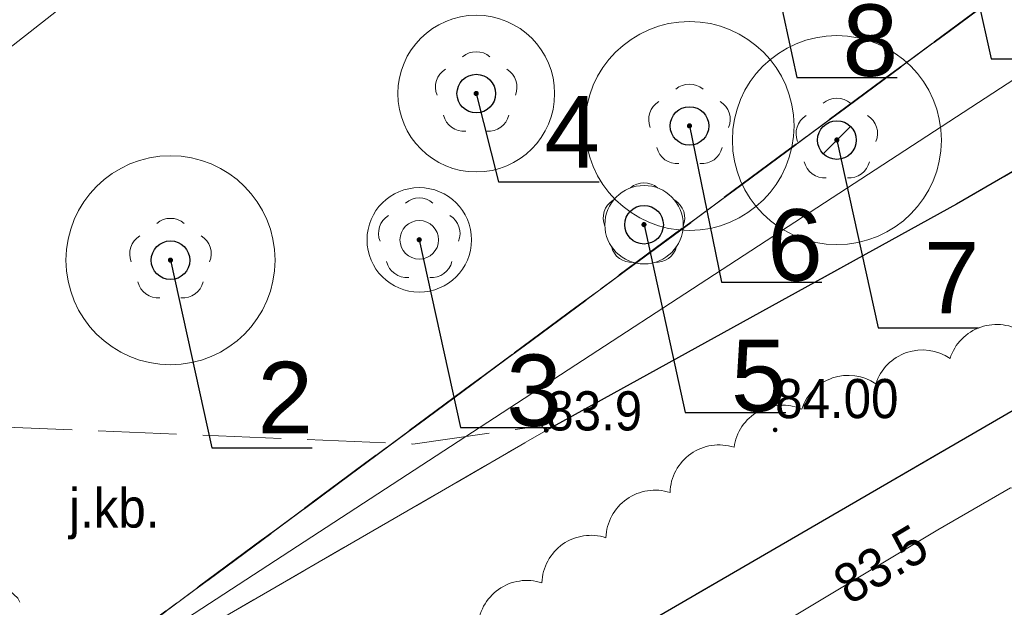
# Model space of a CAD drawing. Header units: metres. Extents: x 6540907 to 6541833, y 5893434 to 5894895.
# Tile 228 of 256: x 6540948 to 6540967, y 5894631 to 5894642. Entities that reach past the tile are written whole.
import ezdxf
from ezdxf import colors
from ezdxf.entities.mleader import LeaderData, LeaderLine
from ezdxf.enums import TextEntityAlignment as Align
from ezdxf.math import Vec2, Vec3

# ---------------------------------------------------------------- set-up
doc = ezdxf.new("R2010")
doc.units = ezdxf.units.M
doc.header["$MEASUREMENT"] = 0
for name, pattern in [('1.5_0.5', [2, 1.5, -0.5]), ('1.5_1.0', [2.5, 1.5, -1]), ('219-500', [0, 0]), ('egkk-500', [2, 1.5, -0.5]), ('egug-500', [1, 0.5, -0.5])]:
    doc.linetypes.add(name, pattern=pattern)
doc.layers.get('0').update_dxf_attribs({"color": 2, "linetype": 'CONTINUOUS', "lineweight": 5})
for name, color, linetype, lineweight in [('216-obręb ewidencyjny', 251, 'CONTINUOUS', 9), ('217-kontur klasyfikacyjny', 251, 'CONTINUOUS', 9), ('218-kontur użytku gruntowego', 251, 'CONTINUOUS', 9), ('219-działka ewidencyjna', 152, 'CONTINUOUS', 18), ('drzewo liściaste', 251, 'CONTINUOUS', 9), ('jezdnia', 251, 'CONTINUOUS', 9), ('jezdnia-Atr17', 251, 'CONTINUOUS', 9), ('krawężnik', 251, 'CONTINUOUS', 9), ('pikieta naturalna', 251, 'CONTINUOUS', 9), ('pikieta naturalna-Atr2', 251, 'CONTINUOUS', 9), ('pikieta sztuczna', 251, 'CONTINUOUS', 9), ('pikieta sztuczna-Atr2', 251, 'CONTINUOUS', 9), ('przewód elektroenergetyczny podziemny', 251, 'CONTINUOUS', 9), ('rzędna-Atr2', 251, 'CONTINUOUS', 9), ('woda stojąca', 251, 'CONTINUOUS', 9), ('z_g_drzewa do usuniecia', 10, 'CONTINUOUS', 20), ('z_i_drzewa_liściste_korony', 66, 'CONTINUOUS', 20), ('z_i_drzewa_opis', 7, 'CONTINUOUS', 25)]:
    doc.layers.add(name, color=color, linetype=linetype, lineweight=lineweight)
doc.layers.add('z_i_masywy_grupy', color=7, linetype='CONTINUOUS', lineweight=13, true_color=0x7f926c)
doc.styles.add('Opisowy', font='arial.ttf')
doc.styles.get("Standard").update_dxf_attribs({"font": 'Arial', "width": 0.75})

# ---------------------------------------------------------------- blocks, each defined once
blk = doc.blocks.new('PW01')
at = {"linetype": 'Continuous', "lineweight": 13}
h = blk.add_hatch(color=0, dxfattribs=at)
edge = h.paths.add_edge_path()
edge.add_arc((0, 0), 0.045, 0, 360)
blk = doc.blocks.new('OP021')
at = {"linetype": 'Continuous', "lineweight": 13}
h = blk.add_hatch(color=0, dxfattribs=at)
edge = h.paths.add_edge_path()
edge.add_arc((0, 0), 0.05, 0, 360)
at = {"color": 0, "linetype": 'Continuous', "lineweight": 13}
for centre, start, end in [((0, 0.4), 49.272, 130.728), ((-0.38, 0.124), 121.308, 202.548), ((0.38, 0.124), 337.452, 58.692), ((-0.235, -0.324), 193.221, 274.871), ((0.235, -0.324), 265.129, 346.779)]:
    blk.add_arc(centre, 0.4, start, end, dxfattribs=at)
blk = doc.blocks.new('_None')
blk = doc.blocks.new('punkt')
h = blk.add_hatch()
h.set_pattern_fill('ANSI32', color=256, scale=0.2)
h.set_pattern_definition([(45, (-4781848.87, -5644337.08), (-1.34703841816, 1.34703841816), []), (45, (-4781847.972, -5644337.08), (-1.34703841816, 1.34703841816), [])])
edge = h.paths.add_edge_path()
edge.add_arc((0, 0), 0.243, 0, 360)
blk.add_circle((0, 0), 0.243)

msp = doc.modelspace()

# ---------------------------------------------------------------- linework, layer by layer
at = {"layer": '216-obręb ewidencyjny', "linetype": '1.5_1.0', "lineweight": 35, "flags": 128}
for points in [[(6540907.06, 5894594.95), (6540917.97, 5894605.67), (6540919.14, 5894606.99), (6540986.55, 5894656.94), (6541000.71, 5894678.68), (6541018.98, 5894706.66), (6541073.42, 5894744), (6541168.23, 5894793.92), (6541196.88, 5894795.5), (6541244.66, 5894772.66), (6541308.83, 5894747.75), (6541372.49, 5894762.8), (6541415.18, 5894750.34), (6541528.91, 5894660.42), (6541669.76, 5894597.96), (6541682.61, 5894575.032)], [(6541682.61, 5894575.032), (6541669.76, 5894597.96), (6541528.91, 5894660.42), (6541415.18, 5894750.34), (6541372.49, 5894762.8), (6541308.83, 5894747.75), (6541244.66, 5894772.66), (6541196.88, 5894795.5), (6541168.23, 5894793.92), (6541073.42, 5894744), (6541018.98, 5894706.66), (6541000.71, 5894678.68), (6540986.55, 5894656.94), (6540919.14, 5894606.99), (6540917.97, 5894605.67), (6540907.06, 5894594.95)]]:
    msp.add_lwpolyline(points, dxfattribs=at)
at = {"layer": '217-kontur klasyfikacyjny', "linetype": 'egkk-500', "lineweight": 18, "flags": 128}
msp.add_lwpolyline([(6540986.55, 5894656.94), (6540919.14, 5894606.99)], dxfattribs=at)
at = {"layer": '218-kontur użytku gruntowego', "linetype": 'egug-500', "lineweight": 18, "flags": 128}
for points in [[(6540986.55, 5894656.94), (6540919.14, 5894606.99)], [(6540919.14, 5894606.99), (6540986.55, 5894656.94)]]:
    msp.add_lwpolyline(points, dxfattribs=at)
at = {"layer": '219-działka ewidencyjna', "linetype": '219-500', "lineweight": 18, "flags": 128}
msp.add_lwpolyline([(6540986.55, 5894656.94), (6540919.14, 5894606.99)], dxfattribs=at)
at = {"layer": 'jezdnia', "linetype": '1.5_0.5', "lineweight": 18, "flags": 128}
for points in [[(6540921.23, 5894605.05), (6540924.81, 5894601.67), (6540929.08, 5894606.19), (6540942.44, 5894620.02), (6540948.83, 5894623.79), (6540957.35, 5894628.76), (6540959.24, 5894629.81), (6540967.4, 5894634.55), (6540969.59, 5894635.85), (6540972.14, 5894637.25), (6540973.93, 5894638.25), (6540977.19, 5894640.14), (6540983.03, 5894644.03), (6540987.16, 5894647.58), (6540988.5, 5894648.92), (6540993.97, 5894654.37), (6540998.31, 5894659.28), (6541001.31, 5894663.47), (6541002.44, 5894665.09), (6541003.89, 5894667.1), (6541005.24, 5894668.32), (6541007.68, 5894669.24), (6541010.72, 5894669.61), (6541014.25, 5894668.97), (6541018.77, 5894667.17), (6541020.68, 5894669.15), (6541015.79, 5894673.86), (6541014.35, 5894676.09), (6541014.44, 5894678.61), (6541015.79, 5894680.18), (6541031.2, 5894689.84), (6541029.11, 5894692.69), (6541014.27, 5894684.26), (6541013.09, 5894684.37), (6541012.73, 5894685.4), (6541014.9, 5894692.15), (6541015.56, 5894693.88), (6541016.28, 5894695.59), (6541018.17, 5894699.07), (6541014.81, 5894700.78), (6541010.45, 5894690.39), (6541005.96, 5894679.21), (6541002.87, 5894672.96), (6540997.93, 5894665.38), (6540994.91, 5894661.36), (6540988.4, 5894654.29), (6540982.23, 5894648.52), (6540975.63, 5894643.9), (6540966.12, 5894638.38), (6540958.27, 5894634.05), (6540948.75, 5894628.54), (6540936.8, 5894621.09), (6540932.82, 5894618.05)], [(6540947.57, 5894634.02), (6540947.64, 5894631.43), (6540947.63, 5894631.32), (6540948.16, 5894630.84), (6540948.63, 5894629.91), (6540948.84, 5894629.09), (6540948.75, 5894628.54), (6540958.27, 5894634.05), (6540958.18, 5894634.14), (6540955.72, 5894633.79), (6540947.56, 5894634.13)]]:
    msp.add_lwpolyline(points, close=True, dxfattribs=at)
at = {"layer": 'krawężnik', "linetype": 'Continuous', "lineweight": 25, "flags": 128}
for points in [[(6541014.81, 5894700.78), (6541010.45, 5894690.39), (6541005.96, 5894679.21), (6541002.87, 5894672.96), (6540997.93, 5894665.38), (6540994.91, 5894661.36), (6540988.4, 5894654.29), (6540982.23, 5894648.52), (6540975.63, 5894643.9), (6540966.12, 5894638.38), (6540958.27, 5894634.05)], [(6540924.81, 5894601.67), (6540929.08, 5894606.19), (6540942.44, 5894620.02), (6540948.83, 5894623.79), (6540957.35, 5894628.76), (6540959.24, 5894629.81), (6540967.4, 5894634.55), (6540969.59, 5894635.85), (6540972.14, 5894637.25), (6540973.93, 5894638.25), (6540977.19, 5894640.14), (6540983.03, 5894644.03), (6540987.16, 5894647.58), (6540988.5, 5894648.92), (6540993.97, 5894654.37), (6540998.31, 5894659.28), (6541001.31, 5894663.47), (6541002.44, 5894665.09), (6541003.89, 5894667.1), (6541005.24, 5894668.32), (6541007.68, 5894669.24), (6541010.72, 5894669.61), (6541014.25, 5894668.97), (6541018.77, 5894667.17)]]:
    msp.add_lwpolyline(points, dxfattribs=at)
at = {"layer": 'przewód elektroenergetyczny podziemny', "linetype": 'Continuous', "lineweight": 18, "flags": 128}
for points in [[(6540949.3, 5894629.09), (6540983.91, 5894651.65), (6540995.37, 5894663.29), (6541000.93, 5894672.53), (6541019.64, 5894688.21)], [(6540953.59, 5894626.07), (6540954.1, 5894625.15), (6540965.76, 5894632.15), (6540967.15, 5894632.95), (6540968.86, 5894632.79), (6540971.41, 5894634.38), (6540972.95, 5894636.31), (6540974.46, 5894637.19), (6540976.09, 5894638.89), (6540978.74, 5894639.9), (6540981.03, 5894641.66), (6540984.37, 5894643.11), (6540988.17, 5894646.21), (6540990.95, 5894648.49), (6540992.77, 5894651.01), (6540995.48, 5894653.49), (6540998.04, 5894656.53), (6540997.07, 5894657.25)]]:
    msp.add_lwpolyline(points, dxfattribs=at)
at = {"layer": 'woda stojąca', "linetype": 'Continuous', "lineweight": 18, "flags": 128}
msp.add_lwpolyline([(6540907.06, 5894604.637), (6540908.8, 5894606.46), (6540915.93, 5894613.01), (6540921.96, 5894617.84), (6540933.44, 5894630.71), (6540944.84, 5894638.9), (6540956.32, 5894647.9), (6540968.69, 5894658.31), (6540976.33, 5894664.3), (6540989.91, 5894679.84), (6540994.84, 5894687.67)], dxfattribs=at)
at = {"layer": 'z_g_drzewa do usuniecia', "linetype": 'Continuous'}
msp.add_circle((6540955.841, 5894637.698), 1, dxfattribs=at)
at = {"layer": 'z_i_drzewa_liściste_korony', "linetype": 'Continuous'}
for centre, radius in [((6540956.931, 5894640.498), 1.5), ((6540961.011, 5894639.878), 2), ((6540963.831, 5894639.608), 2), ((6540951.081, 5894637.308), 2), ((6540960.141, 5894637.988), 0.75)]:
    msp.add_circle(centre, radius, dxfattribs=at)
at = {"layer": 'z_i_masywy_grupy', "linetype": 'Continuous'}
msp.add_lwpolyline([(6540984.589, 5894644.76, 0.5), (6540983.355, 5894643.908, 0.5), (6540982.121, 5894643.055, 0.5), (6540980.887, 5894642.203, 0.5), (6540979.652, 5894641.351, 0.5), (6540978.418, 5894640.498, 0.5), (6540977.184, 5894639.646, 0.5), (6540975.929, 5894638.835, 0.5), (6540974.51, 5894638.348, 0.5), (6540973.091, 5894637.862, 0.5), (6540971.672, 5894637.375, 0.5), (6540970.253, 5894636.889, 0.5), (6540968.834, 5894636.402, 0.5), (6540967.415, 5894635.916, 0.5), (6540965.996, 5894635.429, 0.5), (6540964.577, 5894634.943, 0.5), (6540963.159, 5894634.456, 0.5), (6540961.864, 5894633.727, 0.5), (6540960.638, 5894632.862, 0.5), (6540959.413, 5894631.997, 0.5), (6540958.187, 5894631.133, 0.5), (6540956.961, 5894630.268, 0.5)], format="xyb", dxfattribs=at)

# ---------------------------------------------------------------- block references
at = {"layer": 'drzewo liściaste', "linetype": 'Continuous', "lineweight": 18}
for p in [(6540956.93, 5894640.5), (6540956.93, 5894640.5), (6540956.93, 5894640.5), (6540961.01, 5894639.88), (6540961.01, 5894639.88), (6540961.01, 5894639.88), (6540963.83, 5894639.61), (6540963.83, 5894639.61), (6540963.83, 5894639.61), (6540960.14, 5894637.99), (6540960.14, 5894637.99), (6540960.14, 5894637.99), (6540955.84, 5894637.7), (6540955.84, 5894637.7), (6540955.84, 5894637.7), (6540951.08, 5894637.31), (6540951.08, 5894637.31), (6540951.08, 5894637.31)]:
    msp.add_blockref('OP021', p, dxfattribs=at)
at = {"layer": 'pikieta naturalna', "linetype": 'Continuous', "lineweight": 13}
msp.add_blockref('PW01', (6540958.27, 5894634.05), dxfattribs=at)
at = {"layer": 'pikieta sztuczna', "linetype": 'Continuous', "lineweight": 13}
msp.add_blockref('PW01', (6540962.65, 5894634.06), dxfattribs=at)
at = {"layer": 'z_g_drzewa do usuniecia', "ltscale": 0.01, "xscale": 1.520278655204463, "yscale": 1.520278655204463, "zscale": 1.520278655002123}
msp.add_blockref('punkt', (6540955.841, 5894637.698), dxfattribs=at)
at = {"layer": 'z_i_drzewa_opis', "ltscale": 0.01, "xscale": 1.520278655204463, "yscale": 1.520278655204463, "zscale": 1.520278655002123}
for p in [(6540956.931, 5894640.498), (6540961.011, 5894639.878), (6540963.831, 5894639.608), (6540960.141, 5894637.988), (6540951.081, 5894637.308)]:
    msp.add_blockref('punkt', p, dxfattribs=at)

# ---------------------------------------------------------------- texts
at = {"layer": 'jezdnia-Atr17', "width": 0.9}
msp.add_text('j.kb.', height=0.75, dxfattribs=at).set_placement((6540949.14, 5894632.19))
at = {"layer": 'pikieta naturalna-Atr2', "width": 0.9}
msp.add_text('83.9', height=0.75, dxfattribs=at).set_placement((6540958.27, 5894634.05))
at = {"layer": 'pikieta sztuczna-Atr2', "width": 0.9}
msp.add_text('84.00', height=0.75, dxfattribs=at).set_placement((6540962.65, 5894634.06), align=Align.BOTTOM_LEFT)
at = {"layer": 'rzędna-Atr2', "width": 0.9}
msp.add_text('83.5', height=0.75, rotation=30.978, dxfattribs=at).set_placement((6540963.88, 5894631.02), align=Align.MIDDLE_LEFT)

# ---------------------------------------------------------------- leaders
at = {"layer": 'z_g_drzewa do usuniecia'}
ml = msp.add_multileader_mtext('Standard', dxfattribs=at)
ml.set_content('3', color=256, style='Opisowy')
ml.set_leader_properties()
ml.set_arrow_properties(name='NONE')
ml.build(insert=Vec2(0, 0))
ml.multileader.update_dxf_attribs({"has_dogleg": 0, "text_left_attachment_type": 6, "text_right_attachment_type": 5, "text_top_attachment_type": 0, "text_bottom_attachment_type": 0, "dogleg_length": 1.914, "arrow_head_size": 7.005})
ctx = ml.context
ctx.base_point, ctx.char_height, ctx.arrow_head_size, ctx.landing_gap_size, ctx.plane_origin = Vec3(6540956.63, 5894634.105), 1.368, 7.005, 0.876, Vec3(6540949.258, 5894629.721)
ctx.left_attachment, ctx.right_attachment, ctx.attachment_type = 6, 5, 2
notes = []
notes.append((ctx, [(1, (1, 1, 0), (6540953.589, 5894634.105), (1, 0), 3.041, [(0, [(6540955.841, 5894637.698), (6540956.63, 5894634.105), (6540956.63, 5894634.105), (6540956.63, 5894634.105), (6540956.63, 5894634.105), (6540956.63, 5894634.105), (6540956.63, 5894634.105), (6540956.63, 5894634.105), (6540956.63, 5894634.105), (6540956.63, 5894634.105), (6540956.63, 5894634.105), (6540956.63, 5894634.105), (6540956.63, 5894634.105), (6540956.63, 5894634.105), (6540956.63, 5894634.105), (6540956.63, 5894634.105), (6540956.63, 5894634.105), (6540956.63, 5894634.105), (6540956.63, 5894634.105), (6540956.63, 5894634.105), (6540956.63, 5894634.105), (6540956.63, 5894634.105), (6540956.63, 5894634.105), (6540956.63, 5894634.105), (6540956.63, 5894634.105), (6540956.63, 5894634.105), (6540956.63, 5894634.105), (6540956.63, 5894634.105), (6540956.63, 5894634.105), (6540956.63, 5894634.105), (6540956.63, 5894634.105), (6540956.63, 5894634.105), (6540956.63, 5894634.105), (6540956.63, 5894634.105), (6540956.63, 5894634.105), (6540956.63, 5894634.105), (6540956.63, 5894634.105), (6540956.63, 5894634.105), (6540956.63, 5894634.105), (6540956.63, 5894634.105), (6540956.63, 5894634.105), (6540956.63, 5894634.105), (6540956.63, 5894634.105), (6540956.63, 5894634.105), (6540956.63, 5894634.105), (6540956.63, 5894634.105), (6540956.63, 5894634.105), (6540956.63, 5894634.105), (6540956.63, 5894634.105), (6540956.63, 5894634.105), (6540956.63, 5894634.105), (6540956.63, 5894634.105), (6540956.63, 5894634.105), (6540956.63, 5894634.105), (6540956.63, 5894634.105), (6540956.63, 5894634.105), (6540956.63, 5894634.105), (6540956.63, 5894634.105), (6540956.63, 5894634.105), (6540956.63, 5894634.105), (6540956.63, 5894634.105), (6540956.63, 5894634.105), (6540956.63, 5894634.105), (6540956.63, 5894634.105), (6540956.63, 5894634.105), (6540956.63, 5894634.105), (6540956.63, 5894634.105), (6540956.63, 5894634.105), (6540956.63, 5894634.105), (6540956.63, 5894634.105), (6540956.63, 5894634.105), (6540956.63, 5894634.105), (6540956.63, 5894634.105), (6540956.63, 5894634.105), (6540956.63, 5894634.105), (6540956.63, 5894634.105), (6540956.63, 5894634.105), (6540956.63, 5894634.105), (6540956.63, 5894634.105), (6540956.63, 5894634.105), (6540956.63, 5894634.105), (6540956.63, 5894634.105), (6540956.63, 5894634.105), (6540956.63, 5894634.105), (6540956.63, 5894634.105), (6540956.63, 5894634.105), (6540956.63, 5894634.105), (6540956.63, 5894634.105), (6540956.63, 5894634.105), (6540956.63, 5894634.105), (6540956.63, 5894634.105), (6540956.63, 5894634.105), (6540956.63, 5894634.105), (6540956.63, 5894634.105), (6540956.63, 5894634.105), (6540956.63, 5894634.105), (6540956.63, 5894634.105), (6540956.63, 5894634.105), (6540956.63, 5894634.105), (6540956.63, 5894634.105), (6540956.63, 5894634.105), (6540956.63, 5894634.105), (6540956.63, 5894634.105), (6540956.63, 5894634.105), (6540956.63, 5894634.105), (6540956.63, 5894634.105), (6540956.63, 5894634.105), (6540956.63, 5894634.105), (6540956.63, 5894634.105), (6540956.63, 5894634.105), (6540956.63, 5894634.105), (6540956.63, 5894634.105), (6540956.63, 5894634.105), (6540956.63, 5894634.105), (6540956.63, 5894634.105), (6540956.63, 5894634.105), (6540956.63, 5894634.105), (6540956.63, 5894634.105), (6540956.63, 5894634.105), (6540956.63, 5894634.105), (6540956.63, 5894634.105), (6540956.63, 5894634.105), (6540956.63, 5894634.105), (6540956.63, 5894634.105), (6540956.63, 5894634.105), (6540956.63, 5894634.105)], 256, [])])]))
ctx.mtext.insert, ctx.mtext.flow_direction = Vec3(6540957.505, 5894635.503), 5
at = {"layer": 'z_i_drzewa_opis'}
ml = msp.add_multileader_mtext('Standard', dxfattribs=at)
ml.set_content('9', color=256, style='Opisowy')
ml.set_leader_properties()
ml.set_arrow_properties(name='NONE')
ml.build(insert=Vec2(0, 0))
ml.multileader.update_dxf_attribs({"has_dogleg": 0, "text_left_attachment_type": 6, "text_right_attachment_type": 5, "text_top_attachment_type": 0, "text_bottom_attachment_type": 0, "dogleg_length": 1.914, "arrow_head_size": 7.005})
ctx = ml.context
ctx.base_point, ctx.char_height, ctx.arrow_head_size, ctx.landing_gap_size, ctx.plane_origin = Vec3(6540966.78, 5894641.165), 1.368, 7.005, 0.876, Vec3(6540959.408, 5894636.781)
ctx.left_attachment, ctx.right_attachment, ctx.attachment_type = 6, 5, 2
notes.append((ctx, [(1, (1, 1, 0), (6540963.739, 5894641.165), (1, 0), 3.041, [(0, [(6540965.991, 5894644.758), (6540966.78, 5894641.165), (6540966.78, 5894641.165), (6540966.78, 5894641.165), (6540966.78, 5894641.165), (6540966.78, 5894641.165), (6540966.78, 5894641.165), (6540966.78, 5894641.165), (6540966.78, 5894641.165), (6540966.78, 5894641.165), (6540966.78, 5894641.165), (6540966.78, 5894641.165), (6540966.78, 5894641.165), (6540966.78, 5894641.165), (6540966.78, 5894641.165), (6540966.78, 5894641.165), (6540966.78, 5894641.165), (6540966.78, 5894641.165), (6540966.78, 5894641.165), (6540966.78, 5894641.165), (6540966.78, 5894641.165), (6540966.78, 5894641.165), (6540966.78, 5894641.165), (6540966.78, 5894641.165), (6540966.78, 5894641.165), (6540966.78, 5894641.165), (6540966.78, 5894641.165), (6540966.78, 5894641.165), (6540966.78, 5894641.165), (6540966.78, 5894641.165), (6540966.78, 5894641.165), (6540966.78, 5894641.165), (6540966.78, 5894641.165), (6540966.78, 5894641.165), (6540966.78, 5894641.165), (6540966.78, 5894641.165), (6540966.78, 5894641.165), (6540966.78, 5894641.165), (6540966.78, 5894641.165), (6540966.78, 5894641.165), (6540966.78, 5894641.165), (6540966.78, 5894641.165), (6540966.78, 5894641.165), (6540966.78, 5894641.165), (6540966.78, 5894641.165), (6540966.78, 5894641.165), (6540966.78, 5894641.165), (6540966.78, 5894641.165), (6540966.78, 5894641.165), (6540966.78, 5894641.165), (6540966.78, 5894641.165), (6540966.78, 5894641.165), (6540966.78, 5894641.165), (6540966.78, 5894641.165), (6540966.78, 5894641.165), (6540966.78, 5894641.165), (6540966.78, 5894641.165), (6540966.78, 5894641.165), (6540966.78, 5894641.165), (6540966.78, 5894641.165), (6540966.78, 5894641.165), (6540966.78, 5894641.165), (6540966.78, 5894641.165), (6540966.78, 5894641.165), (6540966.78, 5894641.165), (6540966.78, 5894641.165), (6540966.78, 5894641.165), (6540966.78, 5894641.165), (6540966.78, 5894641.165), (6540966.78, 5894641.165), (6540966.78, 5894641.165), (6540966.78, 5894641.165), (6540966.78, 5894641.165), (6540966.78, 5894641.165), (6540966.78, 5894641.165), (6540966.78, 5894641.165), (6540966.78, 5894641.165), (6540966.78, 5894641.165), (6540966.78, 5894641.165), (6540966.78, 5894641.165), (6540966.78, 5894641.165), (6540966.78, 5894641.165), (6540966.78, 5894641.165), (6540966.78, 5894641.165), (6540966.78, 5894641.165), (6540966.78, 5894641.165), (6540966.78, 5894641.165), (6540966.78, 5894641.165), (6540966.78, 5894641.165), (6540966.78, 5894641.165), (6540966.78, 5894641.165), (6540966.78, 5894641.165), (6540966.78, 5894641.165), (6540966.78, 5894641.165), (6540966.78, 5894641.165), (6540966.78, 5894641.165), (6540966.78, 5894641.165), (6540966.78, 5894641.165), (6540966.78, 5894641.165), (6540966.78, 5894641.165), (6540966.78, 5894641.165), (6540966.78, 5894641.165), (6540966.78, 5894641.165), (6540966.78, 5894641.165), (6540966.78, 5894641.165), (6540966.78, 5894641.165), (6540966.78, 5894641.165), (6540966.78, 5894641.165), (6540966.78, 5894641.165), (6540966.78, 5894641.165), (6540966.78, 5894641.165), (6540966.78, 5894641.165), (6540966.78, 5894641.165), (6540966.78, 5894641.165), (6540966.78, 5894641.165), (6540966.78, 5894641.165), (6540966.78, 5894641.165), (6540966.78, 5894641.165), (6540966.78, 5894641.165), (6540966.78, 5894641.165), (6540966.78, 5894641.165), (6540966.78, 5894641.165), (6540966.78, 5894641.165), (6540966.78, 5894641.165), (6540966.78, 5894641.165), (6540966.78, 5894641.165)], 256, [])])]))
ctx.mtext.insert, ctx.mtext.flow_direction = Vec3(6540967.655, 5894642.562), 5
ml = msp.add_multileader_mtext('Standard', dxfattribs=at)
ml.set_content('8', color=256, style='Opisowy')
ml.set_leader_properties()
ml.set_arrow_properties(name='NONE')
ml.build(insert=Vec2(0, 0))
ml.multileader.update_dxf_attribs({"has_dogleg": 0, "text_left_attachment_type": 6, "text_right_attachment_type": 5, "text_top_attachment_type": 0, "text_bottom_attachment_type": 0, "dogleg_length": 1.914, "arrow_head_size": 7.005})
ctx = ml.context
ctx.base_point, ctx.char_height, ctx.arrow_head_size, ctx.landing_gap_size, ctx.plane_origin = Vec3(6540963.063, 5894640.807), 1.368, 7.005, 0.876, Vec3(6540955.808, 5894635.971)
ctx.left_attachment, ctx.right_attachment, ctx.attachment_type = 6, 5, 2
notes.append((ctx, [(1, (1, 1, 0), (6540960.022, 5894640.807), (1, 0), 3.041, [(0, [(6540962.391, 5894643.948), (6540963.063, 5894640.807), (6540963.063, 5894640.807), (6540963.063, 5894640.807), (6540963.063, 5894640.807), (6540963.063, 5894640.807), (6540963.063, 5894640.807), (6540963.063, 5894640.807), (6540963.063, 5894640.807), (6540963.063, 5894640.807), (6540963.063, 5894640.807), (6540963.063, 5894640.807), (6540963.063, 5894640.807), (6540963.063, 5894640.807), (6540963.063, 5894640.807), (6540963.063, 5894640.807), (6540963.063, 5894640.807), (6540963.063, 5894640.807), (6540963.063, 5894640.807), (6540963.063, 5894640.807), (6540963.063, 5894640.807), (6540963.063, 5894640.807), (6540963.063, 5894640.807), (6540963.063, 5894640.807), (6540963.063, 5894640.807), (6540963.063, 5894640.807), (6540963.063, 5894640.807), (6540963.063, 5894640.807), (6540963.063, 5894640.807), (6540963.063, 5894640.807), (6540963.063, 5894640.807), (6540963.063, 5894640.807), (6540963.063, 5894640.807), (6540963.063, 5894640.807), (6540963.063, 5894640.807), (6540963.063, 5894640.807), (6540963.063, 5894640.807), (6540963.063, 5894640.807), (6540963.063, 5894640.807), (6540963.063, 5894640.807), (6540963.063, 5894640.807), (6540963.063, 5894640.807), (6540963.063, 5894640.807), (6540963.063, 5894640.807), (6540963.063, 5894640.807), (6540963.063, 5894640.807), (6540963.063, 5894640.807), (6540963.063, 5894640.807), (6540963.063, 5894640.807), (6540963.063, 5894640.807), (6540963.063, 5894640.807), (6540963.063, 5894640.807), (6540963.063, 5894640.807), (6540963.063, 5894640.807), (6540963.063, 5894640.807), (6540963.063, 5894640.807), (6540963.063, 5894640.807), (6540963.063, 5894640.807), (6540963.063, 5894640.807), (6540963.063, 5894640.807), (6540963.063, 5894640.807), (6540963.063, 5894640.807), (6540963.063, 5894640.807), (6540963.063, 5894640.807), (6540963.063, 5894640.807), (6540963.063, 5894640.807), (6540963.063, 5894640.807), (6540963.063, 5894640.807), (6540963.063, 5894640.807), (6540963.063, 5894640.807), (6540963.063, 5894640.807), (6540963.063, 5894640.807), (6540963.063, 5894640.807), (6540963.063, 5894640.807), (6540963.063, 5894640.807), (6540963.063, 5894640.807), (6540963.063, 5894640.807), (6540963.063, 5894640.807), (6540963.063, 5894640.807), (6540963.063, 5894640.807), (6540963.063, 5894640.807), (6540963.063, 5894640.807), (6540963.063, 5894640.807), (6540963.063, 5894640.807), (6540963.063, 5894640.807), (6540963.063, 5894640.807), (6540963.063, 5894640.807), (6540963.063, 5894640.807), (6540963.063, 5894640.807), (6540963.063, 5894640.807), (6540963.063, 5894640.807), (6540963.063, 5894640.807), (6540963.063, 5894640.807), (6540963.063, 5894640.807), (6540963.063, 5894640.807), (6540963.063, 5894640.807), (6540963.063, 5894640.807), (6540963.063, 5894640.807), (6540963.063, 5894640.807), (6540963.063, 5894640.807), (6540963.063, 5894640.807), (6540963.063, 5894640.807), (6540963.063, 5894640.807), (6540963.063, 5894640.807), (6540963.063, 5894640.807), (6540963.063, 5894640.807), (6540963.063, 5894640.807), (6540963.063, 5894640.807), (6540963.063, 5894640.807), (6540963.063, 5894640.807), (6540963.063, 5894640.807), (6540963.063, 5894640.807), (6540963.063, 5894640.807), (6540963.063, 5894640.807), (6540963.063, 5894640.807), (6540963.063, 5894640.807), (6540963.063, 5894640.807), (6540963.063, 5894640.807), (6540963.063, 5894640.807), (6540963.063, 5894640.807), (6540963.063, 5894640.807), (6540963.063, 5894640.807), (6540963.063, 5894640.807), (6540963.063, 5894640.807), (6540963.063, 5894640.807), (6540963.063, 5894640.807)], 256, [])])]))
ctx.mtext.insert, ctx.mtext.flow_direction = Vec3(6540963.938, 5894642.204), 5
ml = msp.add_multileader_mtext('Standard', dxfattribs=at)
ml.set_content('4', color=256, style='Opisowy')
ml.set_leader_properties()
ml.set_arrow_properties(name='NONE')
ml.build(insert=Vec2(0, 0))
ml.multileader.update_dxf_attribs({"has_dogleg": 0, "text_left_attachment_type": 6, "text_right_attachment_type": 5, "text_top_attachment_type": 0, "text_bottom_attachment_type": 0, "dogleg_length": 1.914, "arrow_head_size": 7.005})
ctx = ml.context
ctx.base_point, ctx.char_height, ctx.arrow_head_size, ctx.landing_gap_size, ctx.plane_origin = Vec3(6540957.358, 5894638.807), 1.368, 7.005, 0.876, Vec3(6540950.348, 5894632.521)
ctx.left_attachment, ctx.right_attachment, ctx.attachment_type = 6, 5, 2
notes.append((ctx, [(1, (1, 1, 0), (6540954.317, 5894638.807), (1, 0), 3.041, [(0, [(6540956.931, 5894640.498), (6540957.358, 5894638.807), (6540957.358, 5894638.807), (6540957.358, 5894638.807), (6540957.358, 5894638.807), (6540957.358, 5894638.807), (6540957.358, 5894638.807), (6540957.358, 5894638.807), (6540957.358, 5894638.807), (6540957.358, 5894638.807), (6540957.358, 5894638.807), (6540957.358, 5894638.807), (6540957.358, 5894638.807), (6540957.358, 5894638.807), (6540957.358, 5894638.807), (6540957.358, 5894638.807), (6540957.358, 5894638.807), (6540957.358, 5894638.807), (6540957.358, 5894638.807), (6540957.358, 5894638.807), (6540957.358, 5894638.807), (6540957.358, 5894638.807), (6540957.358, 5894638.807), (6540957.358, 5894638.807), (6540957.358, 5894638.807), (6540957.358, 5894638.807), (6540957.358, 5894638.807), (6540957.358, 5894638.807), (6540957.358, 5894638.807), (6540957.358, 5894638.807), (6540957.358, 5894638.807), (6540957.358, 5894638.807), (6540957.358, 5894638.807), (6540957.358, 5894638.807), (6540957.358, 5894638.807), (6540957.358, 5894638.807), (6540957.358, 5894638.807), (6540957.358, 5894638.807), (6540957.358, 5894638.807), (6540957.358, 5894638.807), (6540957.358, 5894638.807), (6540957.358, 5894638.807), (6540957.358, 5894638.807), (6540957.358, 5894638.807), (6540957.358, 5894638.807), (6540957.358, 5894638.807), (6540957.358, 5894638.807), (6540957.358, 5894638.807), (6540957.358, 5894638.807), (6540957.358, 5894638.807), (6540957.358, 5894638.807), (6540957.358, 5894638.807), (6540957.358, 5894638.807), (6540957.358, 5894638.807), (6540957.358, 5894638.807), (6540957.358, 5894638.807), (6540957.358, 5894638.807), (6540957.358, 5894638.807), (6540957.358, 5894638.807), (6540957.358, 5894638.807), (6540957.358, 5894638.807), (6540957.358, 5894638.807), (6540957.358, 5894638.807), (6540957.358, 5894638.807), (6540957.358, 5894638.807), (6540957.358, 5894638.807), (6540957.358, 5894638.807), (6540957.358, 5894638.807), (6540957.358, 5894638.807), (6540957.358, 5894638.807), (6540957.358, 5894638.807), (6540957.358, 5894638.807), (6540957.358, 5894638.807), (6540957.358, 5894638.807), (6540957.358, 5894638.807), (6540957.358, 5894638.807), (6540957.358, 5894638.807), (6540957.358, 5894638.807), (6540957.358, 5894638.807), (6540957.358, 5894638.807), (6540957.358, 5894638.807), (6540957.358, 5894638.807), (6540957.358, 5894638.807), (6540957.358, 5894638.807), (6540957.358, 5894638.807), (6540957.358, 5894638.807), (6540957.358, 5894638.807), (6540957.358, 5894638.807), (6540957.358, 5894638.807), (6540957.358, 5894638.807), (6540957.358, 5894638.807), (6540957.358, 5894638.807), (6540957.358, 5894638.807), (6540957.358, 5894638.807), (6540957.358, 5894638.807), (6540957.358, 5894638.807), (6540957.358, 5894638.807), (6540957.358, 5894638.807), (6540957.358, 5894638.807), (6540957.358, 5894638.807), (6540957.358, 5894638.807), (6540957.358, 5894638.807), (6540957.358, 5894638.807), (6540957.358, 5894638.807), (6540957.358, 5894638.807), (6540957.358, 5894638.807), (6540957.358, 5894638.807), (6540957.358, 5894638.807), (6540957.358, 5894638.807), (6540957.358, 5894638.807), (6540957.358, 5894638.807), (6540957.358, 5894638.807), (6540957.358, 5894638.807), (6540957.358, 5894638.807), (6540957.358, 5894638.807), (6540957.358, 5894638.807), (6540957.358, 5894638.807), (6540957.358, 5894638.807), (6540957.358, 5894638.807), (6540957.358, 5894638.807), (6540957.358, 5894638.807), (6540957.358, 5894638.807), (6540957.358, 5894638.807), (6540957.358, 5894638.807), (6540957.358, 5894638.807), (6540957.358, 5894638.807)], 256, [])])]))
ctx.mtext.insert, ctx.mtext.flow_direction = Vec3(6540958.234, 5894640.449), 5
ml = msp.add_multileader_mtext('Standard', dxfattribs=at)
ml.set_content('6', color=256, style='Opisowy')
ml.set_leader_properties()
ml.set_arrow_properties(name='NONE')
ml.build(insert=Vec2(0, 0))
ml.multileader.update_dxf_attribs({"has_dogleg": 0, "text_left_attachment_type": 6, "text_right_attachment_type": 5, "text_top_attachment_type": 0, "text_bottom_attachment_type": 0, "dogleg_length": 1.914, "arrow_head_size": 7.005})
ctx = ml.context
ctx.base_point, ctx.char_height, ctx.arrow_head_size, ctx.landing_gap_size, ctx.plane_origin = Vec3(6540961.623, 5894636.888), 1.368, 7.005, 0.876, Vec3(6540954.428, 5894631.901)
ctx.left_attachment, ctx.right_attachment, ctx.attachment_type = 6, 5, 2
notes.append((ctx, [(1, (1, 1, 0), (6540958.583, 5894636.888), (1, 0), 3.041, [(0, [(6540961.011, 5894639.878), (6540961.623, 5894636.888), (6540961.623, 5894636.888), (6540961.623, 5894636.888), (6540961.623, 5894636.888), (6540961.623, 5894636.888), (6540961.623, 5894636.888), (6540961.623, 5894636.888), (6540961.623, 5894636.888), (6540961.623, 5894636.888), (6540961.623, 5894636.888), (6540961.623, 5894636.888), (6540961.623, 5894636.888), (6540961.623, 5894636.888), (6540961.623, 5894636.888), (6540961.623, 5894636.888), (6540961.623, 5894636.888), (6540961.623, 5894636.888), (6540961.623, 5894636.888), (6540961.623, 5894636.888), (6540961.623, 5894636.888), (6540961.623, 5894636.888), (6540961.623, 5894636.888), (6540961.623, 5894636.888), (6540961.623, 5894636.888), (6540961.623, 5894636.888), (6540961.623, 5894636.888), (6540961.623, 5894636.888), (6540961.623, 5894636.888), (6540961.623, 5894636.888), (6540961.623, 5894636.888), (6540961.623, 5894636.888), (6540961.623, 5894636.888), (6540961.623, 5894636.888), (6540961.623, 5894636.888), (6540961.623, 5894636.888), (6540961.623, 5894636.888), (6540961.623, 5894636.888), (6540961.623, 5894636.888), (6540961.623, 5894636.888), (6540961.623, 5894636.888), (6540961.623, 5894636.888), (6540961.623, 5894636.888), (6540961.623, 5894636.888), (6540961.623, 5894636.888), (6540961.623, 5894636.888), (6540961.623, 5894636.888), (6540961.623, 5894636.888), (6540961.623, 5894636.888), (6540961.623, 5894636.888), (6540961.623, 5894636.888), (6540961.623, 5894636.888), (6540961.623, 5894636.888), (6540961.623, 5894636.888), (6540961.623, 5894636.888), (6540961.623, 5894636.888), (6540961.623, 5894636.888), (6540961.623, 5894636.888), (6540961.623, 5894636.888), (6540961.623, 5894636.888), (6540961.623, 5894636.888), (6540961.623, 5894636.888), (6540961.623, 5894636.888), (6540961.623, 5894636.888), (6540961.623, 5894636.888), (6540961.623, 5894636.888), (6540961.623, 5894636.888), (6540961.623, 5894636.888), (6540961.623, 5894636.888), (6540961.623, 5894636.888), (6540961.623, 5894636.888), (6540961.623, 5894636.888), (6540961.623, 5894636.888), (6540961.623, 5894636.888), (6540961.623, 5894636.888), (6540961.623, 5894636.888), (6540961.623, 5894636.888), (6540961.623, 5894636.888), (6540961.623, 5894636.888), (6540961.623, 5894636.888), (6540961.623, 5894636.888), (6540961.623, 5894636.888), (6540961.623, 5894636.888), (6540961.623, 5894636.888), (6540961.623, 5894636.888), (6540961.623, 5894636.888), (6540961.623, 5894636.888), (6540961.623, 5894636.888), (6540961.623, 5894636.888), (6540961.623, 5894636.888), (6540961.623, 5894636.888), (6540961.623, 5894636.888), (6540961.623, 5894636.888), (6540961.623, 5894636.888), (6540961.623, 5894636.888), (6540961.623, 5894636.888), (6540961.623, 5894636.888), (6540961.623, 5894636.888), (6540961.623, 5894636.888), (6540961.623, 5894636.888), (6540961.623, 5894636.888), (6540961.623, 5894636.888), (6540961.623, 5894636.888), (6540961.623, 5894636.888), (6540961.623, 5894636.888), (6540961.623, 5894636.888), (6540961.623, 5894636.888), (6540961.623, 5894636.888), (6540961.623, 5894636.888), (6540961.623, 5894636.888), (6540961.623, 5894636.888), (6540961.623, 5894636.888), (6540961.623, 5894636.888), (6540961.623, 5894636.888), (6540961.623, 5894636.888), (6540961.623, 5894636.888), (6540961.623, 5894636.888), (6540961.623, 5894636.888), (6540961.623, 5894636.888), (6540961.623, 5894636.888), (6540961.623, 5894636.888), (6540961.623, 5894636.888), (6540961.623, 5894636.888), (6540961.623, 5894636.888), (6540961.623, 5894636.888), (6540961.623, 5894636.888)], 256, [])])]))
ctx.mtext.insert, ctx.mtext.flow_direction = Vec3(6540962.499, 5894638.285), 5
ml = msp.add_multileader_mtext('Standard', dxfattribs=at)
ml.set_content('7', color=256, style='Opisowy')
ml.set_leader_properties()
ml.set_arrow_properties(name='NONE')
ml.build(insert=Vec2(0, 0))
ml.multileader.update_dxf_attribs({"has_dogleg": 0, "text_left_attachment_type": 6, "text_right_attachment_type": 5, "text_top_attachment_type": 0, "text_bottom_attachment_type": 0, "dogleg_length": 1.914, "arrow_head_size": 7.005})
ctx = ml.context
ctx.base_point, ctx.char_height, ctx.arrow_head_size, ctx.landing_gap_size, ctx.plane_origin = Vec3(6540964.62, 5894636.015), 1.368, 7.005, 0.876, Vec3(6540957.248, 5894631.631)
ctx.left_attachment, ctx.right_attachment, ctx.attachment_type = 6, 5, 2
notes.append((ctx, [(1, (1, 1, 0), (6540961.579, 5894636.015), (1, 0), 3.041, [(0, [(6540963.831, 5894639.608), (6540964.62, 5894636.015), (6540964.62, 5894636.015), (6540964.62, 5894636.015), (6540964.62, 5894636.015), (6540964.62, 5894636.015), (6540964.62, 5894636.015), (6540964.62, 5894636.015), (6540964.62, 5894636.015), (6540964.62, 5894636.015), (6540964.62, 5894636.015), (6540964.62, 5894636.015), (6540964.62, 5894636.015), (6540964.62, 5894636.015), (6540964.62, 5894636.015), (6540964.62, 5894636.015), (6540964.62, 5894636.015), (6540964.62, 5894636.015), (6540964.62, 5894636.015), (6540964.62, 5894636.015), (6540964.62, 5894636.015), (6540964.62, 5894636.015), (6540964.62, 5894636.015), (6540964.62, 5894636.015), (6540964.62, 5894636.015), (6540964.62, 5894636.015), (6540964.62, 5894636.015), (6540964.62, 5894636.015), (6540964.62, 5894636.015), (6540964.62, 5894636.015), (6540964.62, 5894636.015), (6540964.62, 5894636.015), (6540964.62, 5894636.015), (6540964.62, 5894636.015), (6540964.62, 5894636.015), (6540964.62, 5894636.015), (6540964.62, 5894636.015), (6540964.62, 5894636.015), (6540964.62, 5894636.015), (6540964.62, 5894636.015), (6540964.62, 5894636.015), (6540964.62, 5894636.015), (6540964.62, 5894636.015), (6540964.62, 5894636.015), (6540964.62, 5894636.015), (6540964.62, 5894636.015), (6540964.62, 5894636.015), (6540964.62, 5894636.015), (6540964.62, 5894636.015), (6540964.62, 5894636.015), (6540964.62, 5894636.015), (6540964.62, 5894636.015), (6540964.62, 5894636.015), (6540964.62, 5894636.015), (6540964.62, 5894636.015), (6540964.62, 5894636.015), (6540964.62, 5894636.015), (6540964.62, 5894636.015), (6540964.62, 5894636.015), (6540964.62, 5894636.015), (6540964.62, 5894636.015), (6540964.62, 5894636.015), (6540964.62, 5894636.015), (6540964.62, 5894636.015), (6540964.62, 5894636.015), (6540964.62, 5894636.015), (6540964.62, 5894636.015), (6540964.62, 5894636.015), (6540964.62, 5894636.015), (6540964.62, 5894636.015), (6540964.62, 5894636.015), (6540964.62, 5894636.015), (6540964.62, 5894636.015), (6540964.62, 5894636.015), (6540964.62, 5894636.015), (6540964.62, 5894636.015), (6540964.62, 5894636.015), (6540964.62, 5894636.015), (6540964.62, 5894636.015), (6540964.62, 5894636.015), (6540964.62, 5894636.015), (6540964.62, 5894636.015), (6540964.62, 5894636.015), (6540964.62, 5894636.015), (6540964.62, 5894636.015), (6540964.62, 5894636.015), (6540964.62, 5894636.015), (6540964.62, 5894636.015), (6540964.62, 5894636.015), (6540964.62, 5894636.015), (6540964.62, 5894636.015), (6540964.62, 5894636.015), (6540964.62, 5894636.015), (6540964.62, 5894636.015), (6540964.62, 5894636.015), (6540964.62, 5894636.015), (6540964.62, 5894636.015), (6540964.62, 5894636.015), (6540964.62, 5894636.015), (6540964.62, 5894636.015), (6540964.62, 5894636.015), (6540964.62, 5894636.015), (6540964.62, 5894636.015), (6540964.62, 5894636.015), (6540964.62, 5894636.015), (6540964.62, 5894636.015), (6540964.62, 5894636.015), (6540964.62, 5894636.015), (6540964.62, 5894636.015), (6540964.62, 5894636.015), (6540964.62, 5894636.015), (6540964.62, 5894636.015), (6540964.62, 5894636.015), (6540964.62, 5894636.015), (6540964.62, 5894636.015), (6540964.62, 5894636.015), (6540964.62, 5894636.015), (6540964.62, 5894636.015), (6540964.62, 5894636.015), (6540964.62, 5894636.015), (6540964.62, 5894636.015), (6540964.62, 5894636.015), (6540964.62, 5894636.015), (6540964.62, 5894636.015), (6540964.62, 5894636.015), (6540964.62, 5894636.015)], 256, [])])]))
ctx.mtext.insert, ctx.mtext.flow_direction = Vec3(6540965.495, 5894637.657), 5
ml = msp.add_multileader_mtext('Standard', dxfattribs=at)
ml.set_content('5', color=256, style='Opisowy')
ml.set_leader_properties()
ml.set_arrow_properties(name='NONE')
ml.build(insert=Vec2(0, 0))
ml.multileader.update_dxf_attribs({"has_dogleg": 0, "text_left_attachment_type": 6, "text_right_attachment_type": 5, "text_top_attachment_type": 0, "text_bottom_attachment_type": 0, "dogleg_length": 1.914, "arrow_head_size": 7.005})
ctx = ml.context
ctx.base_point, ctx.char_height, ctx.arrow_head_size, ctx.landing_gap_size, ctx.plane_origin = Vec3(6540960.93, 5894634.395), 1.368, 7.005, 0.876, Vec3(6540953.558, 5894630.011)
ctx.left_attachment, ctx.right_attachment, ctx.attachment_type = 6, 5, 2
notes.append((ctx, [(1, (1, 1, 0), (6540957.889, 5894634.395), (1, 0), 3.041, [(0, [(6540960.141, 5894637.988), (6540960.93, 5894634.395), (6540960.93, 5894634.395), (6540960.93, 5894634.395), (6540960.93, 5894634.395), (6540960.93, 5894634.395), (6540960.93, 5894634.395), (6540960.93, 5894634.395), (6540960.93, 5894634.395), (6540960.93, 5894634.395), (6540960.93, 5894634.395), (6540960.93, 5894634.395), (6540960.93, 5894634.395), (6540960.93, 5894634.395), (6540960.93, 5894634.395), (6540960.93, 5894634.395), (6540960.93, 5894634.395), (6540960.93, 5894634.395), (6540960.93, 5894634.395), (6540960.93, 5894634.395), (6540960.93, 5894634.395), (6540960.93, 5894634.395), (6540960.93, 5894634.395), (6540960.93, 5894634.395), (6540960.93, 5894634.395), (6540960.93, 5894634.395), (6540960.93, 5894634.395), (6540960.93, 5894634.395), (6540960.93, 5894634.395), (6540960.93, 5894634.395), (6540960.93, 5894634.395), (6540960.93, 5894634.395), (6540960.93, 5894634.395), (6540960.93, 5894634.395), (6540960.93, 5894634.395), (6540960.93, 5894634.395), (6540960.93, 5894634.395), (6540960.93, 5894634.395), (6540960.93, 5894634.395), (6540960.93, 5894634.395), (6540960.93, 5894634.395), (6540960.93, 5894634.395), (6540960.93, 5894634.395), (6540960.93, 5894634.395), (6540960.93, 5894634.395), (6540960.93, 5894634.395), (6540960.93, 5894634.395), (6540960.93, 5894634.395), (6540960.93, 5894634.395), (6540960.93, 5894634.395), (6540960.93, 5894634.395), (6540960.93, 5894634.395), (6540960.93, 5894634.395), (6540960.93, 5894634.395), (6540960.93, 5894634.395), (6540960.93, 5894634.395), (6540960.93, 5894634.395), (6540960.93, 5894634.395), (6540960.93, 5894634.395), (6540960.93, 5894634.395), (6540960.93, 5894634.395), (6540960.93, 5894634.395), (6540960.93, 5894634.395), (6540960.93, 5894634.395), (6540960.93, 5894634.395), (6540960.93, 5894634.395), (6540960.93, 5894634.395), (6540960.93, 5894634.395), (6540960.93, 5894634.395), (6540960.93, 5894634.395), (6540960.93, 5894634.395), (6540960.93, 5894634.395), (6540960.93, 5894634.395), (6540960.93, 5894634.395), (6540960.93, 5894634.395), (6540960.93, 5894634.395), (6540960.93, 5894634.395), (6540960.93, 5894634.395), (6540960.93, 5894634.395), (6540960.93, 5894634.395), (6540960.93, 5894634.395), (6540960.93, 5894634.395), (6540960.93, 5894634.395), (6540960.93, 5894634.395), (6540960.93, 5894634.395), (6540960.93, 5894634.395), (6540960.93, 5894634.395), (6540960.93, 5894634.395), (6540960.93, 5894634.395), (6540960.93, 5894634.395), (6540960.93, 5894634.395), (6540960.93, 5894634.395), (6540960.93, 5894634.395), (6540960.93, 5894634.395), (6540960.93, 5894634.395), (6540960.93, 5894634.395), (6540960.93, 5894634.395), (6540960.93, 5894634.395), (6540960.93, 5894634.395), (6540960.93, 5894634.395), (6540960.93, 5894634.395), (6540960.93, 5894634.395), (6540960.93, 5894634.395), (6540960.93, 5894634.395), (6540960.93, 5894634.395), (6540960.93, 5894634.395), (6540960.93, 5894634.395), (6540960.93, 5894634.395), (6540960.93, 5894634.395), (6540960.93, 5894634.395), (6540960.93, 5894634.395), (6540960.93, 5894634.395), (6540960.93, 5894634.395), (6540960.93, 5894634.395), (6540960.93, 5894634.395), (6540960.93, 5894634.395), (6540960.93, 5894634.395), (6540960.93, 5894634.395), (6540960.93, 5894634.395), (6540960.93, 5894634.395), (6540960.93, 5894634.395), (6540960.93, 5894634.395), (6540960.93, 5894634.395), (6540960.93, 5894634.395), (6540960.93, 5894634.395), (6540960.93, 5894634.395)], 256, [])])]))
ctx.mtext.insert, ctx.mtext.flow_direction = Vec3(6540961.805, 5894635.787), 5
ml = msp.add_multileader_mtext('Standard', dxfattribs=at)
ml.set_content('2', color=256, style='Opisowy')
ml.set_leader_properties()
ml.set_arrow_properties(name='NONE')
ml.build(insert=Vec2(0, 0))
ml.multileader.update_dxf_attribs({"has_dogleg": 0, "text_left_attachment_type": 6, "text_right_attachment_type": 5, "text_top_attachment_type": 0, "text_bottom_attachment_type": 0, "dogleg_length": 1.914, "arrow_head_size": 7.005})
ctx = ml.context
ctx.base_point, ctx.char_height, ctx.arrow_head_size, ctx.landing_gap_size, ctx.plane_origin = Vec3(6540951.87, 5894633.715), 1.368, 7.005, 0.876, Vec3(6540944.498, 5894629.331)
ctx.left_attachment, ctx.right_attachment, ctx.attachment_type = 6, 5, 2
notes.append((ctx, [(1, (1, 1, 0), (6540948.829, 5894633.715), (1, 0), 3.041, [(0, [(6540951.081, 5894637.308), (6540951.87, 5894633.715), (6540951.87, 5894633.715), (6540951.87, 5894633.715), (6540951.87, 5894633.715), (6540951.87, 5894633.715), (6540951.87, 5894633.715), (6540951.87, 5894633.715), (6540951.87, 5894633.715), (6540951.87, 5894633.715), (6540951.87, 5894633.715), (6540951.87, 5894633.715), (6540951.87, 5894633.715), (6540951.87, 5894633.715), (6540951.87, 5894633.715), (6540951.87, 5894633.715), (6540951.87, 5894633.715), (6540951.87, 5894633.715), (6540951.87, 5894633.715), (6540951.87, 5894633.715), (6540951.87, 5894633.715), (6540951.87, 5894633.715), (6540951.87, 5894633.715), (6540951.87, 5894633.715), (6540951.87, 5894633.715), (6540951.87, 5894633.715), (6540951.87, 5894633.715), (6540951.87, 5894633.715), (6540951.87, 5894633.715), (6540951.87, 5894633.715), (6540951.87, 5894633.715), (6540951.87, 5894633.715), (6540951.87, 5894633.715), (6540951.87, 5894633.715), (6540951.87, 5894633.715), (6540951.87, 5894633.715), (6540951.87, 5894633.715), (6540951.87, 5894633.715), (6540951.87, 5894633.715), (6540951.87, 5894633.715), (6540951.87, 5894633.715), (6540951.87, 5894633.715), (6540951.87, 5894633.715), (6540951.87, 5894633.715), (6540951.87, 5894633.715), (6540951.87, 5894633.715), (6540951.87, 5894633.715), (6540951.87, 5894633.715), (6540951.87, 5894633.715), (6540951.87, 5894633.715), (6540951.87, 5894633.715), (6540951.87, 5894633.715), (6540951.87, 5894633.715), (6540951.87, 5894633.715), (6540951.87, 5894633.715), (6540951.87, 5894633.715), (6540951.87, 5894633.715), (6540951.87, 5894633.715), (6540951.87, 5894633.715), (6540951.87, 5894633.715), (6540951.87, 5894633.715), (6540951.87, 5894633.715), (6540951.87, 5894633.715), (6540951.87, 5894633.715), (6540951.87, 5894633.715), (6540951.87, 5894633.715), (6540951.87, 5894633.715), (6540951.87, 5894633.715), (6540951.87, 5894633.715), (6540951.87, 5894633.715), (6540951.87, 5894633.715), (6540951.87, 5894633.715), (6540951.87, 5894633.715), (6540951.87, 5894633.715), (6540951.87, 5894633.715), (6540951.87, 5894633.715), (6540951.87, 5894633.715), (6540951.87, 5894633.715), (6540951.87, 5894633.715), (6540951.87, 5894633.715), (6540951.87, 5894633.715), (6540951.87, 5894633.715), (6540951.87, 5894633.715), (6540951.87, 5894633.715), (6540951.87, 5894633.715), (6540951.87, 5894633.715), (6540951.87, 5894633.715), (6540951.87, 5894633.715), (6540951.87, 5894633.715), (6540951.87, 5894633.715), (6540951.87, 5894633.715), (6540951.87, 5894633.715), (6540951.87, 5894633.715), (6540951.87, 5894633.715), (6540951.87, 5894633.715), (6540951.87, 5894633.715), (6540951.87, 5894633.715), (6540951.87, 5894633.715), (6540951.87, 5894633.715), (6540951.87, 5894633.715), (6540951.87, 5894633.715), (6540951.87, 5894633.715), (6540951.87, 5894633.715), (6540951.87, 5894633.715), (6540951.87, 5894633.715), (6540951.87, 5894633.715), (6540951.87, 5894633.715), (6540951.87, 5894633.715), (6540951.87, 5894633.715), (6540951.87, 5894633.715), (6540951.87, 5894633.715), (6540951.87, 5894633.715), (6540951.87, 5894633.715), (6540951.87, 5894633.715), (6540951.87, 5894633.715), (6540951.87, 5894633.715), (6540951.87, 5894633.715), (6540951.87, 5894633.715), (6540951.87, 5894633.715), (6540951.87, 5894633.715), (6540951.87, 5894633.715), (6540951.87, 5894633.715), (6540951.87, 5894633.715), (6540951.87, 5894633.715), (6540951.87, 5894633.715), (6540951.87, 5894633.715)], 256, [])])]))
ctx.mtext.insert, ctx.mtext.flow_direction = Vec3(6540952.745, 5894635.364), 5
for ctx, leaders in notes:
    for number, flags, end, landing, length, lines in leaders:
        leader = LeaderData()
        leader.index, (leader.has_last_leader_line, leader.has_dogleg_vector, leader.attachment_direction) = number, flags
        leader.last_leader_point, leader.dogleg_vector, leader.dogleg_length = Vec3(end), Vec3(landing), length
        for number, points, colour, breaks in lines:
            line = LeaderLine()
            line.index, line.vertices, line.color, line.breaks = number, Vec3.list(points), colors.encode_raw_color(colour), breaks
            leader.lines.append(line)
        ctx.leaders.append(leader)

doc.saveas('drawing.dxf')
